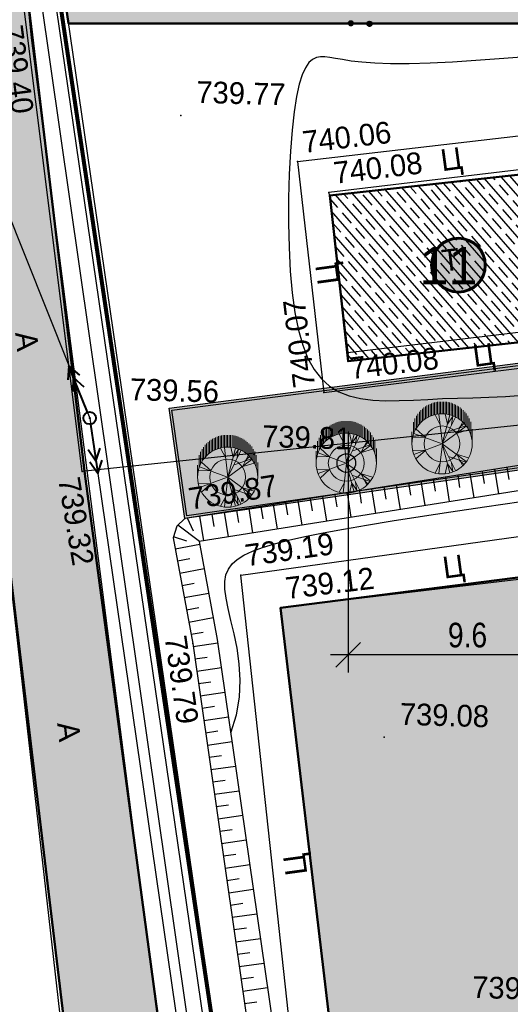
# Model space of a CAD drawing. Header units: millimetres. Extents: x -257011 to 237647566, y 2784933 to 6706507.
# Tile 112 of 256: x 9223315 to 9243013, y 5126552 to 5166128. Entities that reach past the tile are written whole.
import ezdxf

# ---------------------------------------------------------------- set-up
doc = ezdxf.new("R2010")
doc.units = ezdxf.units.MM
doc.header["$LTSCALE"] = 1000
doc.header["$PDMODE"] = 32
doc.header["$PDSIZE"] = 0.3
for name, pattern in [('Д_ТРОТ_ТРУБА', [3, 1.5, -1.5]), ('ДОРОГИ_СТРОЯЩ', [9, 8, -1]), ('ОТКОС_НИЗ', [1.2, 0.2, -1])]:
    doc.linetypes.add(name, pattern=pattern)
for name, color, linetype in [('(002) Рамка', 7, 'Continuous'), ('(004) Точки рельефа', 7, 'Continuous'), ('(007) Здания', 7, 'Continuous'), ('(013) Газопровод', 30, 'ИК_Газопровод -------г--------'), ('(014) Водопровод', 5, 'ИК_Водопровод -------в--------'), ('(022) Возд. Линии', 7, 'Continuous'), ('(025) Дорога', 7, 'Continuous'), ('(031) Горизонтали', 42, 'Continuous'), ('(035) Откосы', 7, 'Continuous'), ('(036) Растительность', 7, 'Continuous'), ('(038) Деревья', 7, 'Continuous'), ('(040) Ограда', 7, 'Continuous'), ('TREE', 74, 'Continuous')]:
    doc.layers.add(name, color=color, linetype=linetype)
for name, color, linetype, lineweight in [('(032) Горизонтали утолщенные', 32, 'Continuous', 30), ('.', 7, 'Continuous', 15), ('Ф А С А Д', 250, 'Continuous', 15)]:
    doc.layers.add(name, color=color, linetype=linetype, lineweight=lineweight)
doc.styles.add('ATTR', font='romans.shx', dxfattribs={"width": 0.8, "height": 0.470416})
doc.styles.add('BM-431', font='txt')
doc.styles.add('D-431', font='txt', dxfattribs={"width": 2})
doc.styles.add('P-131', font='txt')
doc.styles.add('Roman', font='romans')
doc.styles.get("Standard").update_dxf_attribs({"font": 'ARIALN.TTF'})
doc.linetypes.add('FENCELINE2', pattern='A,6.35,-2.54,[132,ltypeshp.shx,S=2.54,R=0,X=-2.54,Y=0],-2.54,25.4', length=36.83)
doc.linetypes.add('KANALIS_K', pattern='A,1,["<",Standard,S=1.8,R=0,X=-0.9,Y=-0.9],3,-1,["К",Standard,S=1.8,R=0,X=-0.9,Y=-0.9],-1,10', length=16)
doc.linetypes.add('ИК_Водопровод -------в--------', pattern='A,9,-0.6,["В",Standard,S=1.2,R=0,X=0,Y=-0.6],-1.2', length=10.8)
doc.linetypes.add('ИК_Газопровод -------г--------', pattern='A,9,-0.6,["Г",Standard,S=1.2,R=0,X=0,Y=-0.6],-1.2', length=10.8)
doc.linetypes.add('ОГРАДА_БЕТ', pattern='A,4,["|",Standard,S=0.8,R=0,X=0,Y=-0.8],4', length=8)
doc.dimstyles.new('ISO-25_WS', dxfattribs={"dimscale": 141.414141, "dimtxt": 7, "dimasz": 7, "dimexe": 5, "dimexo": 20, "dimgap": 2, "dimtad": 1, "dimdec": 0, "dimdsep": 46, "dimtxsty": 'Standard', "dimblk": 'OBLIQUE', "dimcen": 2.5, "dimdle": 5, "dimclrd": 5, "dimclre": 5, "dimclrt": 5, "dimadec": 0, "dimazin": 0, "dimtfac": 1, "dimtdec": 0, "dimtmove": 0, "dimatfit": 3, "dimldrblk": 'OBLIQUE', "dimfxl": 0, "dimtolj": 1, "dimtzin": 0, "dimlwd": 30, "dimlwe": 30, "dimarcsym": 0})

# ---------------------------------------------------------------- blocks, each defined once
blk = doc.blocks.new('d')
at = {"layer": '(038) Деревья', "color": 30}
blk.add_ellipse((0, 0), major_axis=(0.265, 0.265), ratio=1, start_param=5.497787, end_param=11.780972, dxfattribs=at)
blk = doc.blocks.new('*X70')
at = {"color": 0}
for p, q in [((1.8, 2.04), (2.2, 2.04)), ((1.8, 2.03), (2.2, 2.03)), ((1.8, 2.02), (2.2, 2.02)), ((1.8, 2.01), (2.2, 2.01)), ((1.8, 2), (2.2, 2)), ((1.8, 1.99), (2.2, 1.99)), ((1.8, 1.98), (2.2, 1.98)), ((1.8, 1.97), (2.2, 1.97)), ((1.8, 1.96), (2.2, 1.96)), ((1.81, 2.07), (2.19, 2.07)), ((1.81, 2.06), (2.19, 2.06)), ((1.81, 2.05), (2.19, 2.05)), ((1.81, 1.95), (2.19, 1.95)), ((1.81, 1.94), (2.19, 1.94)), ((1.81, 1.93), (2.19, 1.93)), ((1.82, 2.09), (2.18, 2.09)), ((1.82, 2.08), (2.18, 2.08)), ((1.82, 1.92), (2.18, 1.92)), ((1.82, 1.91), (2.18, 1.91)), ((1.83, 2.11), (2.17, 2.11)), ((1.83, 2.1), (2.17, 2.1)), ((1.83, 1.9), (2.17, 1.9)), ((1.83, 1.89), (2.17, 1.89)), ((1.84, 2.12), (2.16, 2.12)), ((1.84, 1.88), (2.16, 1.88)), ((1.85, 2.13), (2.15, 2.13)), ((1.85, 1.87), (2.15, 1.87)), ((1.86, 2.14), (2.14, 2.14)), ((1.86, 1.86), (2.14, 1.86)), ((1.87, 2.15), (2.13, 2.15)), ((1.87, 1.85), (2.13, 1.85)), ((1.88, 2.16), (2.12, 2.16)), ((1.88, 1.84), (2.12, 1.84)), ((1.9, 2.17), (2.11, 2.17)), ((1.9, 1.83), (2.11, 1.83)), ((1.91, 2.18), (2.09, 2.18)), ((1.91, 1.82), (2.09, 1.82)), ((1.94, 2.19), (2.06, 2.19)), ((1.94, 1.81), (2.06, 1.81))]:
    blk.add_line(p, q, dxfattribs=at)
blk = doc.blocks.new('I04100')
blk.add_circle((0, 0), 0.2)
blk.add_blockref('*X70', (-2, -2))
blk = doc.blocks.new('kjvklglhl')
at = {"layer": '(004) Точки рельефа'}
for p in [(258.554, 519.926), (264.63, 516.975), (269.368, 515.247), (270.656, 514.043), (271.615, 507.581), (270.684, 506.001), (267.971, 503.425), (261.079, 502.552), (265.243, 500.775), (267.554, 498.57), (269.193, 497.303), (265.706, 495.765), (273.5, 492.215), (264.611, 481.335)]:
    blk.add_point(p, dxfattribs=at)
at = {"layer": '(007) Здания'}
blk.add_lwpolyline([(260.697, 523.867), (259.102, 523.459), (272.919, 444.041), (279.772, 407.727), (310.568, 407.829), (331.929, 406.641), (338.864, 406.255)], dxfattribs=at)
blk.add_lwpolyline([(281.113, 509.046), (280.163, 515.454), (270.656, 514.043), (271.606, 507.636)], close=True, dxfattribs=at)
at = {"layer": '(013) Газопровод', "ltscale": 0.5, "flags": 128}
blk.add_lwpolyline([(278.367, 408.415), (257.036, 532.282)], dxfattribs=at)
at = {"layer": '(014) Водопровод', "ltscale": 0.5, "flags": 128}
blk.add_lwpolyline([(325.711, 440.112), (326.312, 440.162), (325.744, 440.975), (323.361, 447.342), (313.499, 509.603), (261.079, 502.552), (256.511, 532.162)], dxfattribs=at)
at = {"layer": '(022) Возд. Линии', "lineweight": 40}
for p, q in [((260.425, 506.775), (260.394, 506.217)), ((260.425, 506.775), (260.853, 506.415)), ((261.217, 504.939), (260.425, 506.775)), ((260.623, 506.316), (260.592, 505.758)), ((260.623, 506.316), (261.051, 505.956)), ((261.359, 504.461), (261.701, 502.49)), ((261.615, 502.983), (261.284, 503.433)), ((261.615, 502.983), (261.776, 503.518)), ((261.701, 502.49), (261.862, 503.026)), ((261.701, 502.49), (261.369, 502.94))]:
    blk.add_line(p, q, dxfattribs=at)
at = {"layer": '(022) Возд. Линии', "color": 1}
blk.add_lwpolyline([(250.311, 530.231), (261.316, 504.709), (269.524, 457.39), (280.83, 410.667), (321.945, 409.43), (327.393, 409.266)], dxfattribs=at)
at = {"layer": '(022) Возд. Линии', "lineweight": 40}
blk.add_circle((261.316, 504.709), 0.25, dxfattribs=at)
blk.add_point((261.316, 504.709), dxfattribs=at)
at = {"layer": '(025) Дорога', "linetype": 'Д_ТРОТ_ТРУБА', "flags": 128}
for points in [[(276.271, 401.474), (276.032, 403.339), (271.153, 441.699), (264.611, 481.335), (258.554, 519.926), (258.12, 523.201), (258.253, 523.704), (258.69, 524.198), (277.345, 530.037), (292.802, 535.347), (297.832, 536.245), (297.413, 538.591), (292.678, 537.746), (274.449, 531.593), (260.769, 526.931), (259.947, 526.822), (259.362, 527.449), (258.374, 532.486)], [(254.176, 531.447), (254.747, 528.326), (255.283, 519.313), (261.281, 477.255), (267.133, 440.193), (271.605, 408.84), (272.687, 401.176)], [(269.368, 515.247), (282.156, 517.109), (283.702, 507.914), (307.271, 511.692), (310.476, 513.628), (310.443, 515.538), (318.567, 515.917), (330.341, 516.212), (329.81, 527.423), (321.381, 528.706), (305.268, 531.339), (301.294, 530.976)], [(323.251, 418.267), (300.714, 414.809), (283.138, 412.485), (281.122, 413.564), (275.085, 449.451), (270.84, 474.617), (267.554, 498.57), (282.371, 501.061), (308.67, 505.056), (310.788, 503.765), (314.781, 477.717), (318.108, 454.899), (323.251, 418.267)], [(321.731, 420.742), (316.881, 452.353), (313.048, 477.771), (309.058, 502.896), (307.912, 503.399), (283.734, 499.451), (269.193, 497.303), (272.561, 474.353), (276.62, 450.413), (282.198, 415.2), (283.437, 414.157), (320.719, 419.528), (321.731, 420.742)]]:
    blk.add_lwpolyline(points, dxfattribs=at)
blk.add_lwpolyline([(269.368, 515.247), (270.684, 506.001), (279.473, 507.345), (281.553, 506.423), (308.542, 510.883), (312.531, 513.649), (318.524, 513.838), (330.524, 514.19), (333.406, 460.634), (331.811, 454.811, 1.56758), (332.906, 443.73, 0.509364), (333.962, 453.359), (336.672, 456.912), (338.021, 457.657), (347.714, 458.292), (347.773, 448.108), (343.552, 448.203), (343.703, 435.09)], format="xyb", dxfattribs=at)
at = {"layer": '(031) Горизонтали', "flags": 128}
blk.add_lwpolyline([(267.333, 492.218), (267.545, 492.95), (267.646, 493.663), (267.656, 494.352), (267.598, 495.01), (267.49, 495.631), (267.356, 496.208), (267.215, 496.737), (267.088, 497.21), (266.994, 497.624), (266.939, 497.983), (266.928, 498.294), (266.963, 498.564), (267.051, 498.801), (267.193, 499.009), (267.395, 499.198), (267.661, 499.373), (267.994, 499.54), (268.398, 499.703), (268.878, 499.864), (269.437, 500.026), (270.08, 500.19), (270.811, 500.359), (271.633, 500.536), (272.55, 500.723), (273.567, 500.921), (274.689, 501.132), (275.92, 501.356), (277.265, 501.593), (278.729, 501.843)], dxfattribs=at)
at = {"layer": '(032) Горизонтали утолщенные'}
blk.add_lwpolyline([(278.251, 519.702), (277.346, 519.6), (276.412, 519.506), (275.479, 519.422), (274.578, 519.355), (273.739, 519.307), (272.993, 519.283), (272.363, 519.287), (271.84, 519.311), (271.412, 519.35), (271.063, 519.395), (270.78, 519.438), (270.547, 519.474), (270.351, 519.493), (270.176, 519.489), (270.012, 519.453), (269.856, 519.373), (269.71, 519.237), (269.575, 519.03), (269.453, 518.742), (269.345, 518.357), (269.251, 517.864), (269.174, 517.25), (269.114, 516.508), (269.073, 515.66), (269.052, 514.736), (269.053, 513.763), (269.077, 512.771), (269.125, 511.789), (269.199, 510.844), (269.301, 509.966), (269.431, 509.179), (269.591, 508.483), (269.783, 507.876), (270.01, 507.354), (270.271, 506.913), (270.57, 506.55), (270.908, 506.261), (271.287, 506.043), (271.707, 505.89), (272.165, 505.796), (272.656, 505.748), (273.176, 505.739), (273.721, 505.758), (274.286, 505.796), (274.866, 505.842), (275.457, 505.888), (276.057, 505.926), (276.671, 505.961), (277.308, 506), (277.975, 506.051), (278.68, 506.121)], dxfattribs=at)
at = {"layer": '(035) Откосы'}
for p, q in [((277.822, 502.129), (277.637, 503.112)), ((278.221, 502.713), (278.128, 503.204)), ((275.273, 502.157), (275.181, 502.649)), ((275.857, 501.759), (275.672, 502.741)), ((276.256, 502.343), (276.163, 502.834)), ((276.84, 501.944), (276.654, 502.927)), ((277.238, 502.528), (277.146, 503.019)), ((273.309, 501.787), (273.216, 502.278)), ((273.892, 501.388), (273.707, 502.371)), ((274.291, 501.972), (274.198, 502.464)), ((274.875, 501.573), (274.69, 502.556)), ((271.344, 501.417), (271.251, 501.908)), ((271.928, 501.018), (271.742, 502)), ((272.326, 501.602), (272.234, 502.093)), ((272.91, 501.203), (272.725, 502.186)), ((268.981, 500.462), (268.795, 501.445)), ((269.379, 501.046), (269.286, 501.537)), ((269.963, 500.647), (269.778, 501.63)), ((270.361, 501.231), (270.269, 501.723)), ((270.945, 500.833), (270.76, 501.815)), ((267.016, 500.092), (266.83, 501.074)), ((267.414, 500.676), (267.322, 501.167)), ((267.998, 500.277), (267.813, 501.26)), ((268.397, 500.861), (268.304, 501.352)), ((265.612, 500.277), (265.357, 500.797)), ((266.033, 499.907), (265.848, 500.889)), ((266.432, 500.491), (266.339, 500.982)), ((265.857, 499.873), (264.975, 500.5)), ((265.349, 499.878), (264.815, 500.032)), ((265.876, 499.753), (264.898, 499.544)), ((265.491, 499.16), (265.002, 499.055)), ((266.085, 498.776), (265.107, 498.567)), ((265.7, 498.182), (265.211, 498.078)), ((266.294, 497.798), (265.316, 497.589)), ((265.909, 497.205), (265.42, 497.1)), ((266.503, 496.82), (265.525, 496.611)), ((266.118, 496.227), (265.629, 496.122)), ((266.714, 495.803), (265.728, 495.633)), ((266.306, 495.225), (265.814, 495.14)), ((266.884, 494.818), (265.899, 494.648)), ((266.476, 494.24), (265.984, 494.155)), ((267.054, 493.833), (266.069, 493.662)), ((266.647, 493.255), (266.154, 493.17)), ((267.225, 492.848), (266.239, 492.677)), ((266.817, 492.27), (266.324, 492.185)), ((267.395, 491.863), (266.409, 491.692)), ((266.987, 491.285), (266.494, 491.2)), ((267.565, 490.877), (266.58, 490.707)), ((267.157, 490.3), (266.665, 490.215)), ((267.735, 489.892), (266.75, 489.722)), ((267.328, 489.315), (266.835, 489.23)), ((267.905, 488.907), (266.92, 488.737)), ((267.498, 488.33), (267.005, 488.244)), ((268.076, 487.922), (267.09, 487.752)), ((267.668, 487.344), (267.175, 487.259)), ((268.246, 486.937), (267.261, 486.767)), ((267.838, 486.359), (267.346, 486.274)), ((268.416, 485.952), (267.431, 485.782)), ((268.009, 485.374), (267.516, 485.289)), ((268.586, 484.967), (267.601, 484.797)), ((268.179, 484.389), (267.686, 484.304)), ((268.757, 483.982), (267.771, 483.811)), ((268.349, 483.404), (267.856, 483.319)), ((268.927, 482.997), (267.941, 482.826)), ((268.519, 482.419), (268.027, 482.334)), ((269.097, 482.012), (268.112, 481.841)), ((268.69, 481.434), (268.197, 481.349))]:
    blk.add_line(p, q, dxfattribs=at)
blk.add_lwpolyline([(319.844, 457.028), (320.125, 457.17), (320.377, 457.458), (320.534, 458.04), (317.903, 475.66), (312.574, 506.915), (312.192, 507.383), (311.596, 507.687), (310.502, 508.023), (284.392, 504.328), (278.337, 503.244), (265.243, 500.775), (264.939, 500.462), (264.803, 499.989), (265.706, 495.765), (268.865, 477.481), (274.213, 445.131), (280.153, 409.582)], dxfattribs=at)
at = {"layer": '(035) Откосы', "linetype": 'ОТКОС_НИЗ'}
blk.add_lwpolyline([(319.844, 457.028), (319.619, 457.386), (319.514, 458.099), (316.916, 475.502), (311.633, 506.487), (311.551, 506.587), (311.219, 506.757), (310.421, 507.002), (284.551, 503.341), (278.518, 502.26), (265.85, 499.872), (266.688, 495.955), (269.851, 477.647), (275.2, 445.294), (281.12, 409.861), (281.136, 409.822), (281.351, 409.621), (310.666, 409.479), (317.618, 409.281), (323.511, 408.859), (324.497, 408.587)], dxfattribs=at)
at = {"layer": '(040) Ограда', "linetype": 'ОГРАДА_БЕТ', "ltscale": 0.5, "flags": 128}
blk.add_lwpolyline([(260.797, 523.48), (259.559, 523.163), (273.312, 444.113), (280.104, 408.128), (310.579, 408.229), (324.695, 407.444)], dxfattribs=at)
at = {"layer": '(036) Растительность', "linetype": 'Continuous', "xscale": 0.5, "yscale": 0.5, "zscale": 0.5}
for p in [(271.352, 520.871), (272.102, 520.871)]:
    blk.add_blockref('I04100', p, dxfattribs=at)
at = {"layer": '(038) Деревья', "color": 30, "linetype": 'Continuous'}
blk.add_blockref('d', (271.667, 503.191), dxfattribs=at)
at = {"layer": '(004) Точки рельефа', "style": 'D-431'}
for s, rotation, p in [('739.40', 278.9198, (257.312, 520.341)), ('740.06', 8.2845, (269.607, 515.6)), ('740.08', 8.4408, (270.894, 514.397)), ('740.07', 98.483, (270.33, 506.238)), ('740.08', 8.4408, (271.767, 506.564)), ('739.87', 10.6764, (265.467, 501.138)), ('739.32', 281.1648, (260.113, 502.221)), ('739.19', 9.5421, (267.785, 498.928)), ('739.12', 8.4031, (269.432, 497.657)), ('739.79', 279.8045, (264.569, 495.99))]:
    blk.add_text(s, height=0.875, rotation=rotation, dxfattribs=at).set_placement(p)
for s, p in [('739.77', (265.23, 517.495)), ('739.56', (262.896, 505.476)), ('739.81', (268.258, 503.74)), ('739.08', (274.1, 492.735)), ('739.26', (277.312, 481.843))]:
    blk.add_text(s, height=0.875, dxfattribs=at).set_placement(p)
at = {"layer": '(007) Здания', "color": 0, "linetype": 'Continuous', "style": 'P-131'}
blk.add_text('Т', height=0.88, rotation=8.4408, dxfattribs=at).set_placement((275.334, 510.986))
at = {"layer": '(025) Дорога', "linetype": 'ДОРОГИ_СТРОЯЩ', "style": 'BM-431'}
for s, rotation, p in [('Ц', 9.3824, (275.184, 515.022)), ('Ц', 99.3824, (271.194, 510.415)), ('Ц', 9.3824, (276.698, 507.192)), ('A', 278.0382, (258.224, 508.052)), ('Ц', 9.3824, (275.727, 498.654)), ('A', 278.0382, (260.352, 492.411)), ('Ц', 99.3824, (270.568, 486.641))]:
    blk.add_text(s, height=0.875, rotation=rotation, dxfattribs=at).set_placement(p)
blk = doc.blocks.new('dhdyfh')
at = {"layer": 'TREE', "color": 92, "lineweight": 20}
for p, q in [((10253975, 5666109), (10253975, 5666601)), ((10254035, 5666629), (10254035, 5666140)), ((10254096, 5666652), (10254096, 5666163)), ((10254156, 5666184), (10254156, 5666675)), ((10254217, 5666691), (10254217, 5666204)), ((10254277, 5666217), (10254277, 5666705)), ((10254338, 5666714), (10254338, 5666227)), ((10254398, 5666235), (10254398, 5666724)), ((10254459, 5666724), (10254459, 5666238)), ((10254519, 5666243), (10254519, 5666724)), ((10254580, 5666724), (10254580, 5666240)), ((10254640, 5666233), (10254640, 5666724)), ((10254701, 5666717), (10254701, 5666227)), ((10254761, 5666215), (10254761, 5666706)), ((10254822, 5666693), (10254822, 5666199)), ((10254882, 5666186), (10254882, 5666674)), ((10254943, 5666652), (10254943, 5666166)), ((10255003, 5666140), (10255003, 5666629)), ((10255064, 5666601), (10255064, 5666114)), ((10253551, 5665761), (10253551, 5666240)), ((10253612, 5665831), (10253612, 5666323)), ((10253672, 5665895), (10253672, 5666384)), ((10253733, 5665949), (10253733, 5666439)), ((10253793, 5665998), (10253793, 5666487)), ((10253854, 5666529), (10253854, 5666039)), ((10253914, 5666083), (10253914, 5666567)), ((10254532, 5665031), (10254393, 5666223)), ((10254522, 5665028), (10254837, 5666198)), ((10254739, 5665821), (10254650, 5666236)), ((10255125, 5666081), (10255125, 5666565)), ((10255185, 5666529), (10255185, 5666042)), ((10255246, 5665998), (10255246, 5666487)), ((10255306, 5666441), (10255306, 5665949)), ((10255367, 5665893), (10255367, 5666384)), ((10255427, 5666323), (10255427, 5665828)), ((10255488, 5665756), (10255488, 5666256)), ((10253370, 5665419), (10253370, 5665908)), ((10253430, 5665555), (10253430, 5666052)), ((10253491, 5665666), (10253491, 5666158)), ((10254443, 5665800), (10254236, 5666193)), ((10254522, 5665031), (10255054, 5666100)), ((10254739, 5665828), (10254966, 5666152)), ((10254897, 5665793), (10254946, 5666154)), ((10255123, 5665467), (10255340, 5665898)), ((10255212, 5665677), (10255390, 5665854)), ((10255548, 5666158), (10255548, 5665664)), ((10255609, 5665574), (10255609, 5666055)), ((10255669, 5665911), (10255669, 5665409)), ((10253309, 5665030), (10253309, 5665514)), ((10254519, 5665030), (10253387, 5665451)), ((10253851, 5665290), (10253466, 5665636)), ((10254522, 5665028), (10255488, 5665736)), ((10254778, 5665531), (10255478, 5665762)), ((10255133, 5665459), (10255577, 5665590)), ((10255730, 5665030), (10255730, 5665615)), ((10253851, 5665282), (10253348, 5665297))]:
    blk.add_line(p, q, dxfattribs=at)
at = {"layer": 'TREE', "color": 30, "lineweight": 20, "true_color": 0xf8991e}
for p, q in [((10254519, 5665030), (10253387, 5664608)), ((10254532, 5665028), (10254393, 5663836)), ((10254522, 5665031), (10254837, 5663861)), ((10254522, 5665031), (10255488, 5664323)), ((10254522, 5665028), (10255054, 5663959)), ((10253851, 5664777), (10253348, 5664762)), ((10253851, 5664769), (10253466, 5664423)), ((10254443, 5664259), (10254236, 5663866)), ((10254739, 5664238), (10254650, 5663823)), ((10254739, 5664231), (10254966, 5663908)), ((10254778, 5664528), (10255478, 5664297)), ((10254897, 5664266), (10254946, 5663905)), ((10255123, 5664592), (10255340, 5664161)), ((10255133, 5664600), (10255577, 5664469)), ((10255212, 5664382), (10255390, 5664205))]:
    blk.add_line(p, q, dxfattribs=at)
blk.add_circle((10254519, 5665030), 1210, dxfattribs=at)
at = {"layer": 'TREE', "color": 92, "lineweight": 20}
blk.add_circle((10254519, 5665030), 720, dxfattribs=at)
at = {"layer": 'TREE', "color": 30, "lineweight": 20, "true_color": 0xf8991e, "style": 'ATTR', "width": 0.8, "flags": 9}
for p in [(10254522, 5665031), (10254522, 5665028)]:
    blk.add_attdef('ESTCODE', p, '', height=14.1, rotation=90, dxfattribs=at)
blk = doc.blocks.new('_Oblique')
at = {"color": 0, "linetype": 'ByBlock', "lineweight": -2}
blk.add_line((-0.5, -0.5), (0.5, 0.5), dxfattribs=at)
blk = doc.blocks.new('*D1821')
at = {"color": 5, "lineweight": 30, "ltscale": 1000, "transparency": 16777216}
for p, q in [((9244938, 5138873), (9244938, 5128130)), ((9235346, 5137813), (9235346, 5128130)), ((9245645, 5128837), (9234639, 5128837))]:
    blk.add_line(p, q, dxfattribs=at)
at = {"layer": 'Defpoints', "color": 0, "lineweight": 50, "ltscale": 1000, "transparency": 16777216}
for p in [(9244938, 5141701), (9235346, 5140641), (9235346, 5128837)]:
    blk.add_point(p, dxfattribs=at)
at = {"color": 5, "lineweight": 30, "ltscale": 1000, "transparency": 16777216, "xscale": 989.89898989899, "yscale": 989.89898989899, "zscale": 989.89898989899, "rotation": 180}
blk.add_blockref('_Oblique', (9235346, 5128837), dxfattribs=at)
at = {"color": 5, "lineweight": 30, "ltscale": 1000, "transparency": 16777216, "xscale": 989.89898989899, "yscale": 989.89898989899, "zscale": 989.89898989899}
blk.add_blockref('_Oblique', (9244938, 5128837), dxfattribs=at)
at = {"color": 5, "lineweight": 50, "ltscale": 1000, "transparency": 16777216, "insert": (9240142, 5129626), "char_height": 989.9, "attachment_point": 5, "bg_fill": 1, "box_fill_scale": 1.1, "bg_fill_color": 255, "bg_fill_transparency": 0}
blk.add_mtext('\\A1;9.6', dxfattribs=at)
blk = doc.blocks.new('rfregd')
at = {"layer": '.', "lineweight": 50, "ltscale": 1000, "transparency": 33554687}
h = blk.add_hatch(color=256, dxfattribs=at)
h.dxf.hatch_style = 1
h.set_gradient(color1=(132, 132, 132), color2=(132, 132, 132), tint=1)
h.paths.add_polyline_path([(9222293.7, 5156792.1), (9222707.7, 5157643.2), (9223585.4, 5157987.8), (9257759.6, 5168117.1), (9261946.2, 5168680.3), (9261302.1, 5171094.2), (9257249.1, 5170497.6), (9245090.1, 5166770.1), (9225049.4, 5160583.7), (9224189.2, 5160801.9), (9223716.4, 5161426.9), (9223462, 5162443.8), (9222776.5, 5166154), (9218524.3, 5165235.5), (9218934.9, 5162003.5), (9219294.2, 5152923), (9233519.1, 5033937.8), (9237305.1, 5034390.4), (9234748.1, 5059234.1), (9233088, 5074914.7), (9230196, 5096390.9), (9227639.7, 5114804.3), (9224772.4, 5136114.2)])
at = {"ltscale": 1000}
h = blk.add_hatch(dxfattribs=at)
h.set_pattern_fill('AR-SAND', color=252, scale=15, angle=266, style=0)
h.set_pattern_definition([(303.5, (-992257.5, -306198.1), (734.005765, -27.267607), [0, -579.12, 0, -647.7, 0, -619.125]), (273.5, (-992257.5, -306198.1), (1025.58269, -747.64719), [0, -312.42, 0, -521.97, 0, -200.025]), (233.5, (-992224.8, -305730.6), (-80.614732, -1183.74871), [0, -190.5, 0, -685.8, 0, -895.35]), (223.5, (-992224.8, -305730.6), (253.68491, -1165.87085), [0, -95.25, 0, -449.58, 0, -514.35])])
edge = h.paths.add_edge_path()
edge.add_line((9298745, 5166594.4), (9259045, 5166594.4))
edge.add_line((9259045, 5166594.4), (9259045, 5159954.8))
edge.add_arc((9257090.4, 5160185.5), 1968.2, 268.69479, 353.26673, ccw=False)
edge.add_line((9257045.5, 5158217.8), (9228094.9, 5158217.8))
edge.add_line((9228094.9, 5158217.8), (9223733.9, 5156850.9))
edge.add_line((9223733.9, 5156850.9), (9224116.1, 5154217.8))
edge.add_line((9224116.1, 5154217.8), (9259001.9, 5154217.8))
edge.add_arc((9258854.2, 5152182.1), 2041, 0.8726, 85.85112, ccw=False)
edge.add_line((9260895, 5152213.2), (9260895, 5146199.6))
edge.add_line((9260895, 5146199.6), (9247258.3, 5146199.6))
edge.add_line((9247258.3, 5146199.6), (9246986, 5148664.9))
edge.add_line((9246986, 5148664.9), (9244138.2, 5148350.3))
edge.add_line((9244138.2, 5148350.3), (9244938.2, 5141701))
edge.add_line((9244938.2, 5141701), (9247721.3, 5142008.4))
edge.add_line((9247721.3, 5142008.4), (9247412.9, 5144799.6))
edge.add_line((9247412.9, 5144799.6), (9264745, 5144799.6))
edge.add_line((9264745, 5144799.6), (9264745, 5147844.4))
edge.add_line((9264745, 5147844.4), (9264195, 5147844.4))
edge.add_line((9264195, 5147844.4), (9264045, 5147844.4))
edge.add_line((9264045, 5147844.4), (9264045, 5147994.4))
edge.add_line((9264045, 5147994.4), (9264045, 5152044.4))
edge.add_line((9264045, 5152044.4), (9264095, 5152044.4))
edge.add_line((9264095, 5152044.4), (9264508.4, 5150804.1))
edge.add_line((9264508.4, 5150804.1), (9264745, 5150758.3))
edge.add_line((9264745, 5150758.3), (9264745, 5152244.4))
edge.add_line((9264745, 5152244.4), (9264145, 5152244.4))
edge.add_line((9264145, 5152244.4), (9264145, 5153203.5))
edge.add_arc((9264095.9, 5153194.4), 50, -180, 10.54225, ccw=False)
edge.add_arc((9264095.9, 5153194.4), 50, 10.54225, 180, ccw=False)
edge.add_line((9264145, 5153203.5), (9264145, 5154044.4))
edge.add_line((9264145, 5154044.4), (9264745, 5154044.4))
edge.add_line((9264745, 5154044.4), (9264745, 5162644.4))
edge.add_line((9264745, 5162644.4), (9262745, 5162644.4))
edge.add_line((9262745, 5162644.4), (9262745, 5146199.6))
edge.add_line((9262745, 5146199.6), (9262395, 5146199.6))
edge.add_line((9262395, 5146199.6), (9262395, 5162994.4))
edge.add_line((9262395, 5162994.4), (9295445, 5162994.4))
edge.add_line((9295445, 5162994.4), (9295445, 5161378.8))
edge.add_line((9295445, 5161378.8), (9295445, 5138794.4))
edge.add_line((9295445, 5138794.4), (9262802.6, 5138794.4))
edge.add_line((9262802.6, 5138794.4), (9262802.6, 5135194.4))
edge.add_line((9262802.6, 5135194.4), (9298745, 5135194.4))
edge.add_line((9298745, 5135194.4), (9298745, 5166594.4))
edge = h.paths.add_edge_path(flags=17)
edge.add_line((9285045, 5143194.4), (9295095, 5143194.4))
edge.add_line((9295095, 5143194.4), (9295095, 5143694.4))
edge.add_line((9295095, 5143694.4), (9295045, 5143694.4))
edge.add_line((9295045, 5143694.4), (9283845, 5143694.4))
edge.add_line((9283845, 5143694.4), (9283845, 5141694.4))
edge.add_line((9283845, 5141694.4), (9282930, 5141694.4))
edge.add_arc((9282930, 5141644.4), 50, 0, 90.028, ccw=False)
edge.add_arc((9282930, 5141644.4), 50, -180, 0, ccw=False)
edge.add_arc((9282930, 5141644.4), 50, 90.028, 180, ccw=False)
edge.add_line((9282930, 5141694.4), (9280260, 5141694.4))
edge.add_arc((9280260, 5141644.4), 50, 0, 90, ccw=False)
edge.add_arc((9280260, 5141644.4), 50, -180, 0, ccw=False)
edge.add_arc((9280260, 5141644.4), 50, 90, 180, ccw=False)
edge.add_line((9280260, 5141694.4), (9279345, 5141694.4))
edge.add_line((9279345, 5141694.4), (9279345, 5143694.4))
edge.add_line((9279345, 5143694.4), (9264745, 5143694.4))
edge.add_line((9264745, 5143694.4), (9264745, 5144799.6))
edge.add_line((9264745, 5144799.6), (9262745, 5144799.6))
edge.add_line((9262745, 5144799.6), (9262745, 5143194.4))
edge.add_line((9262745, 5143194.4), (9278345, 5143194.4))
edge.add_line((9278345, 5143194.4), (9278345, 5139144.4))
edge.add_line((9278345, 5139144.4), (9285045, 5139144.4))
edge.add_line((9285045, 5139144.4), (9285045, 5143194.4))
at = {"linetype": 'KANALIS_K', "ltscale": 1000}
h = blk.add_hatch(dxfattribs=at)
h.set_pattern_fill('JIS_STN_1E', color=252, scale=550, angle=266, style=0)
h.set_pattern_definition([(311, (-1005510, -447402.24), (415.09027, 360.832466), []), (311, (-1005537.04, -447789.05), (415.09027, 360.832466), [550, -275])])
h.paths.add_polyline_path([(9235346, 5140641.5), (9244938.2, 5141701), (9244138.2, 5148350.3), (9234610.8, 5147297.9)])
at = {"lineweight": 50}
h = blk.add_hatch(color=1, dxfattribs=at)
h.set_gradient(color1=(255, 255, 255), one_color=1, tint=1)
h.paths.add_polyline_path([(9238693.8, 5144499.4, 1), (9240855.1, 5144499.4, 1)])
at = {"layer": 'Ф А С А Д', "linetype": 'KANALIS_K', "ltscale": 1000}
h = blk.add_hatch(dxfattribs=at)
h.set_pattern_fill('CROSS', color=92, scale=40, angle=95)
h.set_pattern_definition([(95, (-992257.5, -556265.4), (-275.171012, 230.8958947), [127, -381]), (185, (-992199.77, -556196.6), (-230.8958947, -275.171012), [127, -381])])
h.paths.add_polyline_path([(9298745, 5156393.3), (9327763.9, 5156913.2), (9327763.9, 5148430.3), (9298745, 5148430.3)], flags=17)
h.paths.add_polyline_path([(9298745, 5132295.9), (9342603.2, 5132295.9), (9342603.2, 5121390), (9298745, 5121390)], flags=17)
h.paths.add_polyline_path([(9298745, 5134143.9), (9302482.1, 5134143.9), (9302482.1, 5137555.3), (9300614, 5137555.3), (9300614, 5141082.2), (9302482.1, 5141082.2), (9302482.1, 5146582.3), (9298745, 5146582.3)], flags=17)
h.paths.add_polyline_path([(9298745, 5107508), (9302482.1, 5107508), (9302482.1, 5112310.9), (9301501.8, 5112310.9), (9301501.8, 5115837.9), (9302482.1, 5115837.9), (9302482.1, 5119557.5), (9298745, 5119557.5)], flags=17)
edge = h.paths.add_edge_path()
edge.add_line((9300965.6, 5093610.5), (9336928.5, 5094386.8))
edge.add_line((9336928.5, 5094386.8), (9336928.5, 5105783.9))
edge.add_line((9336928.5, 5105783.9), (9298745, 5105783.9))
edge.add_line((9298745, 5105783.9), (9298745, 5095642.2))
edge.add_arc((9300842.8, 5095705.7), 2098.7, 181.73253, 273.35532)
h.paths.add_polyline_path([(9353079, 5095582.8), (9355697.3, 5095582.8), (9355697.3, 5132933), (9353079, 5132933)])
edge = h.paths.add_edge_path()
edge.add_line((9257090.4, 5158217.3), (9228094.9, 5158217.8))
edge.add_line((9228094.9, 5158217.8), (9258472, 5167702.7))
edge.add_line((9258472, 5167702.7), (9265169.7, 5168095.6))
edge.add_line((9265169.7, 5168095.6), (9347042, 5166488.3))
edge.add_line((9347042, 5166488.3), (9362653.4, 5165705.3))
edge.add_line((9362653.4, 5165705.3), (9374996.8, 5164845.5))
edge.add_line((9374996.8, 5164845.5), (9374101.9, 5098008.1))
edge.add_line((9374101.9, 5098008.1), (9372517.7, 5096754.6))
edge.add_line((9372517.7, 5096754.6), (9362541.6, 5096504.7))
edge.add_line((9362541.6, 5096504.7), (9362541.6, 5129768.8))
edge.add_line((9362541.6, 5129768.8), (9365428.3, 5129768.8))
edge.add_line((9365428.3, 5129768.8), (9365428.3, 5149977.2))
edge.add_line((9365428.3, 5149977.2), (9362653.4, 5149977.2))
edge.add_line((9362653.4, 5149977.2), (9362653.4, 5162525.8))
edge.add_line((9362653.4, 5162525.8), (9298745, 5163180.1))
edge.add_line((9298745, 5163180.1), (9298745, 5166594.4))
edge.add_line((9298745, 5166594.4), (9259045, 5166594.4))
edge.add_line((9259045, 5166594.4), (9259045, 5159954.8))
edge.add_arc((9257090.4, 5160185.5), 1968.2, 270, 353.26673, ccw=False)
h.paths.add_polyline_path([(9352694.5, 5146700.8), (9355747.7, 5146700.8), (9355747.7, 5159068.8), (9352694.5, 5159068.8)], flags=17)
h = blk.add_hatch(dxfattribs=at)
h.set_pattern_fill('CROSS', color=92, scale=40, angle=95)
h.set_pattern_definition([(95, (-992257.5, -306198.12), (-275.171012, 230.8958947), [127, -381]), (185, (-992199.77, -306129.33), (-230.8958947, -275.171012), [127, -381])])
h.paths.add_polyline_path([(9295048.3, 5143194.4), (9285045, 5143194.4), (9285045, 5139194.4), (9295048.3, 5139194.4)])
h.paths.add_polyline_path([(9262495, 5143194.4), (9278345, 5143194.4), (9278345, 5139194.4), (9262495, 5139194.4), (9228786, 5134312.1), (9228159.2, 5138753.3)])
h.paths.add_polyline_path([(9264745, 5162594.4), (9264745, 5155244.4), (9262745, 5155244.4), (9262745, 5162594.4)])
h = blk.add_hatch(dxfattribs=at)
h.set_pattern_fill('CROSS', color=92, scale=40, angle=95)
h.set_pattern_definition([(95, (-992257.5, -714881.56), (-275.171012, 230.8958947), [127, -381]), (185, (-992199.77, -714812.76), (-230.8958947, -275.171012), [127, -381])])
h.paths.add_polyline_path([(9262597.1, 5134536.3), (9267487, 5135194.4), (9272644.5, 5135194.4), (9275098.7, 5116332.3), (9275926.1, 5109973.4), (9279042.5, 5084457.5), (9283002.1, 5052722.7), (9281956.4, 5051538), (9263247.3, 5049377.2), (9244538.2, 5047216.4), (9243328.9, 5048293.9), (9238743.1, 5083649.7), (9235358.2, 5107694.8), (9232637.3, 5130730.3)])
at = {"layer": '(002) Рамка', "color": 0, "lineweight": 60, "ltscale": 1000}
blk.add_circle((9239774.5, 5144499.4), 1080.7, dxfattribs=at)
at = {"lineweight": 50, "ltscale": 1000}
for points in [[(9237305.1, 5034390.4), (9234748.1, 5059234.1), (9233088, 5074914.7), (9230196, 5096390.9), (9227639.7, 5114804.3), (9224772.4, 5136114.2), (9222293.7, 5156792.1), (9222707.7, 5157643.2), (9223585.4, 5157987.8), (9257759.6, 5168117.1), (9261946.2, 5168680.3)], [(9218524.3, 5165235.5), (9218934.9, 5162003.5), (9219294.2, 5152923), (9233514.2, 5033978.6)], [(9267487, 5135194.4), (9272644.5, 5135194.4), (9273213.2, 5130823.2), (9275926.1, 5109973.4), (9279042.5, 5084457.5), (9283002.1, 5052722.7), (9281956.4, 5051538), (9263247.3, 5049377.2), (9244538.2, 5047216.4), (9243328.9, 5048293.9), (9238743.1, 5083649.7), (9235358.2, 5107694.8), (9232637.3, 5130730.3), (9267487, 5135194.4)]]:
    blk.add_lwpolyline(points, dxfattribs=at)
at = {"color": 1, "ltscale": 0.1, "const_width": 100}
blk.add_lwpolyline([(9375380.4, 5164927.1), (9347042, 5166488.3), (9297856.6, 5167528.4), (9293376.9, 5167623.2), (9265169.7, 5168095.6), (9258472, 5167702.7), (9223519.4, 5156789.2), (9240849.4, 5040712.4), (9271997.2, 5039966.6), (9299564.4, 5037726.2), (9300507, 5061146.3), (9325433.5, 5060913.8), (9333102, 5059317.1), (9333900.8, 5068897.4), (9342104.1, 5068353.7), (9342134.2, 5068808.5), (9350030.3, 5068202.1), (9349976.8, 5067504.8), (9371748.1, 5065948.5), (9374125.4, 5092148.3), (9374382.4, 5097465.3), (9374299.1, 5112730.4), (9375380.4, 5164927.1)], dxfattribs=at)
at = {"lineweight": 50, "ltscale": 1000}
blk.add_lwpolyline([(9262802.6, 5139194.4), (9262802.6, 5135194.4), (9298745, 5135194.4), (9298745, 5166594.4), (9259045, 5166594.4), (9259045, 5159954.8, -0.3867301), (9257045.5, 5158217.8), (9228094.9, 5158217.8), (9223733.9, 5156850.9), (9224116.1, 5154217.8), (9259001.9, 5154217.8, -0.3887709), (9260895, 5152213.2), (9260895, 5146199.6)], format="xyb", dxfattribs=at)
at = {"color": 5, "linetype": 'FENCELINE2', "lineweight": 80, "ltscale": 0.1}
blk.add_lwpolyline([(9224954.5, 5157244.1), (9223519.4, 5156789.2), (9240849.4, 5040712.4), (9271997.2, 5039966.6), (9299564.4, 5037726.2), (9300507, 5061146.3), (9305668.5, 5061098.2)], dxfattribs=at)
at = {"lineweight": 50, "ltscale": 1000}
blk.add_lwpolyline([(9234610.8, 5147297.9), (9244202.9, 5148357.4), (9244938.2, 5141701), (9235346, 5140641.5)], close=True, dxfattribs=at)
at = {"lineweight": 30, "ltscale": 1000}
blk.add_lwpolyline([(9262495, 5143194.4), (9278345, 5143194.4), (9278345, 5139194.4), (9262495, 5139194.4), (9228786, 5134312.1), (9228159.2, 5138753.3)], close=True, dxfattribs=at)
at = {"color": 92, "lineweight": 30, "ltscale": 1000}
blk.add_lwpolyline([(9262501.5, 5143094.4), (9278245, 5143094.4), (9278245, 5139294.4), (9262487.8, 5139294.4), (9228871, 5134425.5), (9228272.4, 5138667.1)], close=True, dxfattribs=at)
at = {"lineweight": 5, "xscale": 999.9999999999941, "yscale": 999.9999999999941, "zscale": 999.9999999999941, "rotation": 358.3893224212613}
blk.add_blockref('kjvklglhl', (8949572.3, 4641190.3), dxfattribs=at)
at = {"lineweight": 50}
for p in [(-1015399.7, -527712.7), (-1019247.4, -528487.7), (-1024008.8, -529050.1)]:
    blk.add_blockref('dhdyfh', p, dxfattribs=at)
at = {"color": 250, "insert": (9240538.5, 5144477.8, 0), "char_height": 1500, "width": 156685.73, "attachment_point": 6, "style": 'Roman'}
blk.add_mtext('\\pt64500;{\\fArial|b0|i0|c0|p34;11}', dxfattribs=at)
at = {"lineweight": 50, "ltscale": 1000}
dim = blk.add_linear_dim(base=(9235346, 5128837.4), p1=(9244938.2, 5141701), p2=(9235346, 5140641.5), text='9.6', dimstyle='ISO-25_WS', override={"dimtmove": 1, "dimtfill": 2, "dimtfillclr": 255}, dxfattribs=at)
dim.commit()
dim.dimension.update_dxf_attribs({"geometry": '*D1821', "text_midpoint": (9240142.1, 5129625.6)})

msp = doc.modelspace()

# ---------------------------------------------------------------- block references
at = {"lineweight": 50}
msp.add_blockref('rfregd', (1154.361, 11760.578), dxfattribs=at)

doc.saveas('drawing.dxf')
